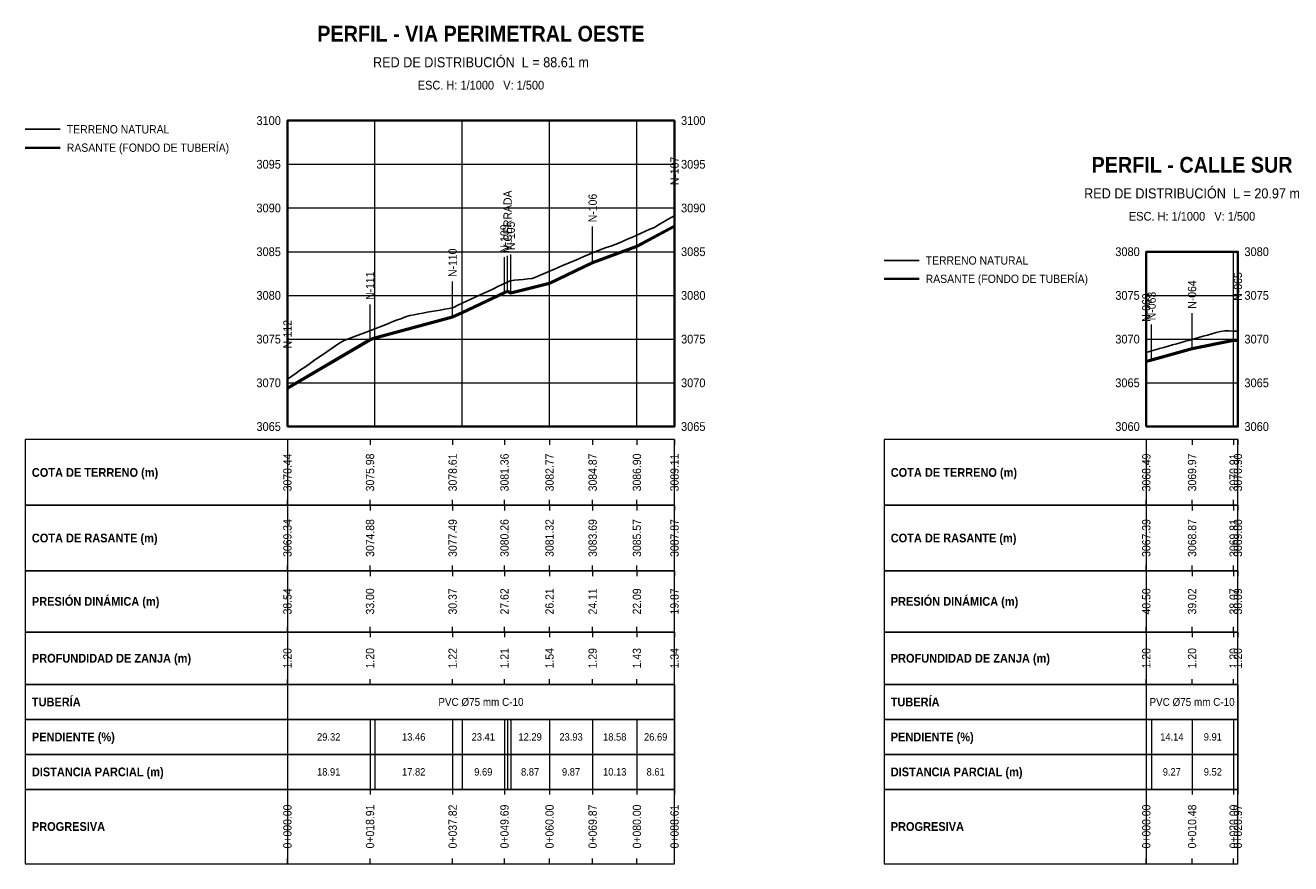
# Model space of a CAD drawing. Header units: metres. Extents: x 295850 to 310263, y 8095845 to 8104014.
# Tile 52 of 77: x 300078 to 300367, y 8098900 to 8099092. Entities that reach past the tile are written whole.
import ezdxf
from ezdxf.enums import TextEntityAlignment as Align

# ---------------------------------------------------------------- set-up
doc = ezdxf.new("R2010")
doc.units = ezdxf.units.M
for name, color, linetype, lineweight in [('PERF-BANDAS', 7, 'Continuous', 18), ('PERF-EST', 6, 'Continuous', 18), ('PERF-GRILLA', 252, 'Continuous', 9), ('PERF-MARCO', 7, 'Continuous', 35), ('PERF-RASANTE', 1, 'Continuous', 35), ('PERF-TERRENO', 32, 'Continuous', 25), ('PERF-TXT', 7, 'Continuous', 18)]:
    doc.layers.add(name, color=color, linetype=linetype, lineweight=lineweight)
doc.styles.add('ARIAL', font='arial.ttf')
doc.styles.add('ARIAL-B', font='arialbd.ttf')

# ---------------------------------------------------------------- blocks, each defined once
blk = doc.blocks.new('PERFIL_VIA_PERIMETRAL_OESTE')
at = {"layer": 'PERF-BANDAS'}
for p, q in [((300137.65, 8098997), (300137.65, 8098982)), ((300137.65, 8098997), (300137.65, 8098995.8)), ((300156.56, 8098997), (300156.56, 8098995.8)), ((300175.47, 8098997), (300175.47, 8098995.8)), ((300187.34, 8098997), (300187.34, 8098995.8)), ((300197.65, 8098997), (300197.65, 8098995.8)), ((300207.52, 8098997), (300207.52, 8098995.8)), ((300217.65, 8098997), (300217.65, 8098995.8)), ((300226.26, 8098997), (300226.26, 8098995.8)), ((300137.65, 8098982), (300137.65, 8098983.2)), ((300137.65, 8098982), (300137.65, 8098967)), ((300137.65, 8098982), (300137.65, 8098980.8)), ((300156.56, 8098982), (300156.56, 8098983.2)), ((300156.56, 8098982), (300156.56, 8098980.8)), ((300175.47, 8098982), (300175.47, 8098983.2)), ((300175.47, 8098982), (300175.47, 8098980.8)), ((300187.34, 8098982), (300187.34, 8098983.2)), ((300187.34, 8098982), (300187.34, 8098980.8)), ((300197.65, 8098982), (300197.65, 8098983.2)), ((300197.65, 8098982), (300197.65, 8098980.8)), ((300207.52, 8098982), (300207.52, 8098983.2)), ((300207.52, 8098982), (300207.52, 8098980.8)), ((300217.65, 8098982), (300217.65, 8098983.2)), ((300217.65, 8098982), (300217.65, 8098980.8)), ((300226.26, 8098982), (300226.26, 8098983.2)), ((300226.26, 8098982), (300226.26, 8098980.8)), ((300137.65, 8098967), (300137.65, 8098968.2)), ((300156.56, 8098967), (300156.56, 8098968.2)), ((300175.47, 8098967), (300175.47, 8098968.2)), ((300187.34, 8098967), (300187.34, 8098968.2)), ((300197.65, 8098967), (300197.65, 8098968.2)), ((300207.52, 8098967), (300207.52, 8098968.2)), ((300217.65, 8098967), (300217.65, 8098968.2)), ((300226.26, 8098967), (300226.26, 8098968.2)), ((300137.65, 8098967), (300137.65, 8098953)), ((300137.65, 8098967), (300137.65, 8098965.8)), ((300156.56, 8098967), (300156.56, 8098965.8)), ((300175.47, 8098967), (300175.47, 8098965.8)), ((300187.34, 8098967), (300187.34, 8098965.8)), ((300197.65, 8098967), (300197.65, 8098965.8)), ((300207.52, 8098967), (300207.52, 8098965.8)), ((300217.65, 8098967), (300217.65, 8098965.8)), ((300226.26, 8098967), (300226.26, 8098965.8)), ((300137.65, 8098953), (300137.65, 8098954.2)), ((300137.65, 8098953), (300137.65, 8098941)), ((300137.65, 8098953), (300137.65, 8098951.8)), ((300156.56, 8098953), (300156.56, 8098954.2)), ((300156.56, 8098953), (300156.56, 8098951.8)), ((300175.47, 8098953), (300175.47, 8098954.2)), ((300175.47, 8098953), (300175.47, 8098951.8)), ((300187.34, 8098953), (300187.34, 8098954.2)), ((300187.34, 8098953), (300187.34, 8098951.8)), ((300197.65, 8098953), (300197.65, 8098954.2)), ((300197.65, 8098953), (300197.65, 8098951.8)), ((300207.52, 8098953), (300207.52, 8098954.2)), ((300207.52, 8098953), (300207.52, 8098951.8)), ((300217.65, 8098953), (300217.65, 8098954.2)), ((300217.65, 8098953), (300217.65, 8098951.8)), ((300226.26, 8098953), (300226.26, 8098954.2)), ((300226.26, 8098953), (300226.26, 8098951.8)), ((300137.65, 8098941), (300137.65, 8098942.2)), ((300137.65, 8098941), (300137.65, 8098933)), ((300156.56, 8098941), (300156.56, 8098942.2)), ((300175.47, 8098941), (300175.47, 8098942.2)), ((300187.34, 8098941), (300187.34, 8098942.2)), ((300197.65, 8098941), (300197.65, 8098942.2)), ((300207.52, 8098941), (300207.52, 8098942.2)), ((300217.65, 8098941), (300217.65, 8098942.2)), ((300226.26, 8098941), (300226.26, 8098942.2)), ((300226.26, 8098941), (300226.26, 8098933)), ((300137.65, 8098933), (300137.65, 8098925)), ((300156.56, 8098933), (300156.56, 8098925)), ((300157.65, 8098933), (300157.65, 8098925)), ((300175.47, 8098933), (300175.47, 8098925)), ((300177.65, 8098933), (300177.65, 8098925)), ((300187.34, 8098933), (300187.34, 8098925)), ((300188.06, 8098933), (300188.06, 8098925)), ((300188.78, 8098933), (300188.78, 8098925)), ((300197.65, 8098933), (300197.65, 8098925)), ((300207.52, 8098933), (300207.52, 8098925)), ((300217.65, 8098933), (300217.65, 8098925)), ((300226.26, 8098933), (300226.26, 8098925)), ((300137.65, 8098925), (300137.65, 8098917)), ((300156.56, 8098925), (300156.56, 8098917)), ((300157.65, 8098925), (300157.65, 8098917)), ((300175.47, 8098925), (300175.47, 8098917)), ((300177.65, 8098925), (300177.65, 8098917)), ((300187.34, 8098925), (300187.34, 8098917)), ((300188.06, 8098925), (300188.06, 8098917)), ((300188.78, 8098925), (300188.78, 8098917)), ((300197.65, 8098925), (300197.65, 8098917)), ((300207.52, 8098925), (300207.52, 8098917)), ((300217.65, 8098925), (300217.65, 8098917)), ((300226.26, 8098925), (300226.26, 8098917)), ((300137.65, 8098917), (300137.65, 8098900)), ((300137.65, 8098917), (300137.65, 8098915.8)), ((300156.56, 8098917), (300156.56, 8098915.8)), ((300175.47, 8098917), (300175.47, 8098915.8)), ((300187.34, 8098917), (300187.34, 8098915.8)), ((300197.65, 8098917), (300197.65, 8098915.8)), ((300207.52, 8098917), (300207.52, 8098915.8)), ((300217.65, 8098917), (300217.65, 8098915.8)), ((300226.26, 8098917), (300226.26, 8098915.8)), ((300137.65, 8098900), (300137.65, 8098901.2)), ((300156.56, 8098900), (300156.56, 8098901.2)), ((300175.47, 8098900), (300175.47, 8098901.2)), ((300187.34, 8098900), (300187.34, 8098901.2)), ((300197.65, 8098900), (300197.65, 8098901.2)), ((300207.52, 8098900), (300207.52, 8098901.2)), ((300217.65, 8098900), (300217.65, 8098901.2)), ((300226.26, 8098900), (300226.26, 8098901.2))]:
    blk.add_line(p, q, dxfattribs=at)
for points in [[(300077.65, 8098982), (300226.26, 8098982), (300226.26, 8098997), (300077.65, 8098997)], [(300077.65, 8098967), (300226.26, 8098967), (300226.26, 8098982), (300077.65, 8098982)], [(300077.65, 8098953), (300226.26, 8098953), (300226.26, 8098967), (300077.65, 8098967)], [(300077.65, 8098941), (300226.26, 8098941), (300226.26, 8098953), (300077.65, 8098953)], [(300077.65, 8098933), (300226.26, 8098933), (300226.26, 8098941), (300077.65, 8098941)], [(300077.65, 8098925), (300226.26, 8098925), (300226.26, 8098933), (300077.65, 8098933)], [(300077.65, 8098917), (300226.26, 8098917), (300226.26, 8098925), (300077.65, 8098925)], [(300077.65, 8098900), (300226.26, 8098900), (300226.26, 8098917), (300077.65, 8098917)]]:
    blk.add_lwpolyline(points, close=True, dxfattribs=at)
at = {"layer": 'PERF-EST'}
for p, q in [((300226.26, 8099045.73), (300226.26, 8099054.22)), ((300207.52, 8099037.37), (300207.52, 8099045.74)), ((300187.34, 8099030.51), (300187.34, 8099038.73)), ((300188.06, 8099030.86), (300188.06, 8099039.06)), ((300188.06, 8099030.86), (300188.06, 8099039.06)), ((300188.77, 8099030.47), (300188.77, 8099039.36)), ((300175.47, 8099024.98), (300175.47, 8099033.22)), ((300156.56, 8099019.76), (300156.56, 8099027.96)), ((300137.65, 8099008.67), (300137.65, 8099016.87))]:
    blk.add_line(p, q, dxfattribs=at)
at = {"layer": 'PERF-GRILLA'}
for p, q in [((300137.65, 8099070), (300226.26, 8099070)), ((300137.65, 8099000), (300137.65, 8099070)), ((300157.65, 8099000), (300157.65, 8099070)), ((300177.65, 8099000), (300177.65, 8099070)), ((300197.65, 8099000), (300197.65, 8099070)), ((300217.65, 8099000), (300217.65, 8099070)), ((300137.65, 8099060), (300226.26, 8099060)), ((300137.65, 8099050), (300226.26, 8099050)), ((300137.65, 8099040), (300226.26, 8099040)), ((300137.65, 8099030), (300226.26, 8099030)), ((300137.65, 8099020), (300226.26, 8099020)), ((300137.65, 8099010), (300226.26, 8099010)), ((300137.65, 8099000), (300226.26, 8099000))]:
    blk.add_line(p, q, dxfattribs=at)
at = {"layer": 'PERF-MARCO'}
blk.add_lwpolyline([(300137.65, 8099000), (300226.26, 8099000), (300226.26, 8099070), (300137.65, 8099070)], close=True, dxfattribs=at)
at = {"layer": 'PERF-RASANTE'}
blk.add_line((300077.65, 8099063.8), (300085.65, 8099063.8), dxfattribs=at)
at = {"layer": 'PERF-RASANTE', "color": 5}
blk.add_lwpolyline([(300137.65, 8099008.87), (300156.56, 8099019.96), (300157.65, 8099020.38), (300175.47, 8099025.18), (300177.65, 8099026.17), (300187.34, 8099030.71), (300188.06, 8099031.06), (300188.78, 8099030.67), (300197.65, 8099032.85), (300207.52, 8099037.57), (300217.65, 8099041.34), (300226.26, 8099045.93)], dxfattribs=at)
at = {"layer": 'PERF-RASANTE'}
blk.add_lwpolyline([(300137.65, 8099008.67), (300156.56, 8099019.76), (300157.65, 8099020.18), (300175.47, 8099024.98), (300177.65, 8099025.97), (300187.34, 8099030.51), (300188.06, 8099030.86), (300188.78, 8099030.47), (300197.65, 8099032.65), (300207.52, 8099037.37), (300217.65, 8099041.14), (300226.26, 8099045.73)], dxfattribs=at)
at = {"layer": 'PERF-TERRENO'}
blk.add_line((300077.65, 8099068), (300085.65, 8099068), dxfattribs=at)
blk.add_lwpolyline([(300137.65, 8099010.87), (300138.65, 8099011.56), (300139.65, 8099012.25), (300140.65, 8099012.94), (300141.65, 8099013.62), (300142.65, 8099014.31), (300143.65, 8099015), (300144.65, 8099015.69), (300145.65, 8099016.37), (300146.65, 8099017.06), (300147.65, 8099017.75), (300148.65, 8099018.44), (300149.65, 8099019.12), (300150.65, 8099019.69), (300151.65, 8099020.07), (300152.65, 8099020.46), (300153.65, 8099020.84), (300154.65, 8099021.23), (300155.65, 8099021.61), (300156.65, 8099022), (300157.65, 8099022.38), (300158.65, 8099022.76), (300159.65, 8099023.15), (300160.65, 8099023.53), (300161.65, 8099023.92), (300162.65, 8099024.3), (300163.65, 8099024.68), (300164.65, 8099025.07), (300165.65, 8099025.41), (300166.65, 8099025.59), (300167.65, 8099025.77), (300168.65, 8099025.95), (300169.65, 8099026.13), (300170.65, 8099026.31), (300171.65, 8099026.49), (300172.65, 8099026.66), (300173.65, 8099026.84), (300174.65, 8099027.02), (300175.65, 8099027.26), (300176.65, 8099027.76), (300177.65, 8099028.23), (300178.65, 8099028.69), (300179.65, 8099029.15), (300180.65, 8099029.61), (300181.65, 8099030.08), (300182.65, 8099030.54), (300183.65, 8099031), (300184.65, 8099031.46), (300185.65, 8099031.93), (300186.65, 8099032.4), (300187.65, 8099032.87), (300188.65, 8099033.34), (300189.65, 8099033.48), (300190.65, 8099033.58), (300191.65, 8099033.67), (300192.65, 8099033.77), (300193.65, 8099033.87), (300194.65, 8099034.26), (300195.65, 8099034.68), (300196.65, 8099035.11), (300197.65, 8099035.54), (300198.65, 8099035.96), (300199.65, 8099036.39), (300200.65, 8099036.82), (300201.65, 8099037.24), (300202.65, 8099037.67), (300203.65, 8099038.1), (300204.65, 8099038.52), (300205.65, 8099038.95), (300206.65, 8099039.37), (300207.65, 8099039.8), (300208.65, 8099040.23), (300209.65, 8099040.58), (300210.65, 8099040.94), (300211.65, 8099041.29), (300212.65, 8099041.65), (300213.65, 8099042.02), (300214.65, 8099042.47), (300215.65, 8099042.91), (300216.65, 8099043.35), (300217.65, 8099043.79), (300218.65, 8099044.24), (300219.65, 8099044.68), (300220.65, 8099045.12), (300221.65, 8099045.57), (300222.65, 8099046.19), (300223.65, 8099046.78), (300224.65, 8099047.33), (300225.65, 8099047.88), (300226.26, 8099048.22)], dxfattribs=at)
at = {"layer": 'PERF-EST', "style": 'ARIAL', "width": 0.9}
for s, p in [('N-107', (300226.26, 8099055.22)), ('V.CERRADA', (300188.06, 8099040.06)), ('V.CERRADA', (300188.06, 8099040.06)), ('N-106', (300207.52, 8099046.74)), ('N-109', (300187.34, 8099039.73)), ('N-105', (300188.77, 8099040.36)), ('N-110', (300175.47, 8099034.22)), ('N-111', (300156.56, 8099028.96)), ('N-112', (300137.65, 8099017.87))]:
    blk.add_text(s, height=1.9, rotation=90, dxfattribs=at).set_placement(p, align=Align.MIDDLE_LEFT)
at = {"layer": 'PERF-TXT', "width": 0.9}
for s, height, style, p in [('PERFIL - VIA PERIMETRAL OESTE', 3.6, 'ARIAL-B', (300181.95, 8099087)), ('RED DE DISTRIBUCIÓN  L = 88.61 m', 2.3, 'ARIAL', (300181.95, 8099081.5)), ('ESC. H: 1/1000   V: 1/500', 2, 'ARIAL', (300181.95, 8099076.5))]:
    blk.add_text(s, height=height, dxfattribs=dict(at, style=style)).set_placement(p, align=Align.BOTTOM_CENTER)
for s, height, style, p in [('TERRENO NATURAL', 1.9, 'ARIAL', (300087.15, 8099068)), ('3100', 2, 'ARIAL', (300227.76, 8099070)), ('RASANTE (FONDO DE TUBERÍA)', 1.9, 'ARIAL', (300087.15, 8099063.8)), ('3095', 2, 'ARIAL', (300227.76, 8099060)), ('3090', 2, 'ARIAL', (300227.76, 8099050)), ('3085', 2, 'ARIAL', (300227.76, 8099040)), ('3080', 2, 'ARIAL', (300227.76, 8099030)), ('3075', 2, 'ARIAL', (300227.76, 8099020)), ('3070', 2, 'ARIAL', (300227.76, 8099010)), ('3065', 2, 'ARIAL', (300227.76, 8099000)), ('COTA DE TERRENO (m)', 2, 'ARIAL-B', (300079.15, 8098989.5)), ('COTA DE RASANTE (m)', 2, 'ARIAL-B', (300079.15, 8098974.5)), ('PRESIÓN DINÁMICA (m)', 2, 'ARIAL-B', (300079.15, 8098960)), ('PROFUNDIDAD DE ZANJA (m)', 2, 'ARIAL-B', (300079.15, 8098947)), ('TUBERÍA', 2, 'ARIAL-B', (300079.15, 8098937)), ('PENDIENTE (%)', 2, 'ARIAL-B', (300079.15, 8098929)), ('DISTANCIA PARCIAL (m)', 2, 'ARIAL-B', (300079.15, 8098921)), ('PROGRESIVA', 2, 'ARIAL-B', (300079.15, 8098908.5))]:
    blk.add_text(s, height=height, dxfattribs=dict(at, style=style)).set_placement(p, align=Align.MIDDLE_LEFT)
at = {"layer": 'PERF-TXT', "style": 'ARIAL', "width": 0.9}
for s, p in [('3100', (300136.15, 8099070)), ('3095', (300136.15, 8099060)), ('3090', (300136.15, 8099050)), ('3085', (300136.15, 8099040)), ('3080', (300136.15, 8099030)), ('3075', (300136.15, 8099020)), ('3070', (300136.15, 8099010)), ('3065', (300136.15, 8099000))]:
    blk.add_text(s, height=2, dxfattribs=at).set_placement(p, align=Align.MIDDLE_RIGHT)
for s, p in [('3070.44', (300137.65, 8098989.5)), ('3075.98', (300156.56, 8098989.5)), ('3078.61', (300175.47, 8098989.5)), ('3081.36', (300187.34, 8098989.5)), ('3082.77', (300197.65, 8098989.5)), ('3084.87', (300207.52, 8098989.5)), ('3086.90', (300217.65, 8098989.5)), ('3089.11', (300226.26, 8098989.5)), ('3069.34', (300137.65, 8098974.5)), ('3074.88', (300156.56, 8098974.5)), ('3077.49', (300175.47, 8098974.5)), ('3080.26', (300187.34, 8098974.5)), ('3081.32', (300197.65, 8098974.5)), ('3083.69', (300207.52, 8098974.5)), ('3085.57', (300217.65, 8098974.5)), ('3087.87', (300226.26, 8098974.5)), ('38.54', (300137.65, 8098960)), ('33.00', (300156.56, 8098960)), ('30.37', (300175.47, 8098960)), ('27.62', (300187.34, 8098960)), ('26.21', (300197.65, 8098960)), ('24.11', (300207.52, 8098960)), ('22.09', (300217.65, 8098960)), ('19.87', (300226.26, 8098960)), ('1.20', (300137.65, 8098947)), ('1.20', (300156.56, 8098947)), ('1.22', (300175.47, 8098947)), ('1.21', (300187.34, 8098947)), ('1.54', (300197.65, 8098947)), ('1.29', (300207.52, 8098947)), ('1.43', (300217.65, 8098947)), ('1.34', (300226.26, 8098947)), ('0+000.00', (300137.65, 8098908.5)), ('0+018.91', (300156.56, 8098908.5)), ('0+037.82', (300175.47, 8098908.5)), ('0+049.69', (300187.34, 8098908.5)), ('0+060.00', (300197.65, 8098908.5)), ('0+069.87', (300207.52, 8098908.5)), ('0+080.00', (300217.65, 8098908.5)), ('0+088.61', (300226.26, 8098908.5))]:
    blk.add_text(s, height=1.9, rotation=90, dxfattribs=at).set_placement(p, align=Align.MIDDLE_CENTER)
for s, height, p in [('PVC Ø75 mm C-10', 1.8, (300181.95, 8098937)), ('29.32', 1.7, (300147.1, 8098929)), ('13.46', 1.7, (300166.56, 8098929)), ('23.41', 1.7, (300182.49, 8098929)), ('12.29', 1.7, (300193.21, 8098929)), ('23.93', 1.7, (300202.58, 8098929)), ('18.58', 1.7, (300212.58, 8098929)), ('26.69', 1.7, (300221.95, 8098929)), ('18.91', 1.7, (300147.1, 8098921)), ('17.82', 1.7, (300166.56, 8098921)), ('9.69', 1.7, (300182.49, 8098921)), ('8.87', 1.7, (300193.21, 8098921)), ('9.87', 1.7, (300202.58, 8098921)), ('10.13', 1.7, (300212.58, 8098921)), ('8.61', 1.7, (300221.95, 8098921))]:
    blk.add_text(s, height=height, dxfattribs=at).set_placement(p, align=Align.MIDDLE_CENTER)
blk = doc.blocks.new('PERFIL_CALLE_SUR')
at = {"layer": 'PERF-BANDAS'}
for p, q in [((300334.26, 8098997), (300334.26, 8098982)), ((300334.26, 8098997), (300334.26, 8098995.8)), ((300344.74, 8098997), (300344.74, 8098995.8)), ((300354.26, 8098997), (300354.26, 8098995.8)), ((300355.23, 8098997), (300355.23, 8098995.8)), ((300334.26, 8098982), (300334.26, 8098983.2)), ((300334.26, 8098982), (300334.26, 8098967)), ((300334.26, 8098982), (300334.26, 8098980.8)), ((300344.74, 8098982), (300344.74, 8098983.2)), ((300344.74, 8098982), (300344.74, 8098980.8)), ((300354.26, 8098982), (300354.26, 8098983.2)), ((300354.26, 8098982), (300354.26, 8098980.8)), ((300355.23, 8098982), (300355.23, 8098983.2)), ((300355.23, 8098982), (300355.23, 8098980.8)), ((300334.26, 8098967), (300334.26, 8098968.2)), ((300344.74, 8098967), (300344.74, 8098968.2)), ((300354.26, 8098967), (300354.26, 8098968.2)), ((300355.23, 8098967), (300355.23, 8098968.2)), ((300334.26, 8098967), (300334.26, 8098953)), ((300334.26, 8098967), (300334.26, 8098965.8)), ((300344.74, 8098967), (300344.74, 8098965.8)), ((300354.26, 8098967), (300354.26, 8098965.8)), ((300355.23, 8098967), (300355.23, 8098965.8)), ((300334.26, 8098953), (300334.26, 8098954.2)), ((300334.26, 8098953), (300334.26, 8098941)), ((300334.26, 8098953), (300334.26, 8098951.8)), ((300344.74, 8098953), (300344.74, 8098954.2)), ((300344.74, 8098953), (300344.74, 8098951.8)), ((300354.26, 8098953), (300354.26, 8098954.2)), ((300354.26, 8098953), (300354.26, 8098951.8)), ((300355.23, 8098953), (300355.23, 8098954.2)), ((300355.23, 8098953), (300355.23, 8098951.8)), ((300334.26, 8098941), (300334.26, 8098942.2)), ((300334.26, 8098941), (300334.26, 8098933)), ((300344.74, 8098941), (300344.74, 8098942.2)), ((300354.26, 8098941), (300354.26, 8098942.2)), ((300355.23, 8098941), (300355.23, 8098942.2)), ((300355.23, 8098941), (300355.23, 8098933)), ((300334.26, 8098933), (300334.26, 8098925)), ((300335.47, 8098933), (300335.47, 8098925)), ((300344.74, 8098933), (300344.74, 8098925)), ((300354.26, 8098933), (300354.26, 8098925)), ((300355.23, 8098933), (300355.23, 8098925)), ((300334.26, 8098925), (300334.26, 8098917)), ((300335.47, 8098925), (300335.47, 8098917)), ((300344.74, 8098925), (300344.74, 8098917)), ((300354.26, 8098925), (300354.26, 8098917)), ((300355.23, 8098925), (300355.23, 8098917)), ((300334.26, 8098917), (300334.26, 8098900)), ((300334.26, 8098917), (300334.26, 8098915.8)), ((300344.74, 8098917), (300344.74, 8098915.8)), ((300354.26, 8098917), (300354.26, 8098915.8)), ((300355.23, 8098917), (300355.23, 8098915.8)), ((300334.26, 8098900), (300334.26, 8098901.2)), ((300344.74, 8098900), (300344.74, 8098901.2)), ((300354.26, 8098900), (300354.26, 8098901.2)), ((300355.23, 8098900), (300355.23, 8098901.2))]:
    blk.add_line(p, q, dxfattribs=at)
for points in [[(300274.26, 8098982), (300355.23, 8098982), (300355.23, 8098997), (300274.26, 8098997)], [(300274.26, 8098967), (300355.23, 8098967), (300355.23, 8098982), (300274.26, 8098982)], [(300274.26, 8098953), (300355.23, 8098953), (300355.23, 8098967), (300274.26, 8098967)], [(300274.26, 8098941), (300355.23, 8098941), (300355.23, 8098953), (300274.26, 8098953)], [(300274.26, 8098933), (300355.23, 8098933), (300355.23, 8098941), (300274.26, 8098941)], [(300274.26, 8098925), (300355.23, 8098925), (300355.23, 8098933), (300274.26, 8098933)], [(300274.26, 8098917), (300355.23, 8098917), (300355.23, 8098925), (300274.26, 8098925)], [(300274.26, 8098900), (300355.23, 8098900), (300355.23, 8098917), (300274.26, 8098917)]]:
    blk.add_lwpolyline(points, close=True, dxfattribs=at)
at = {"layer": 'PERF-EST'}
for p, q in [((300344.74, 8099017.74), (300344.74, 8099025.94)), ((300355.23, 8099019.59), (300355.23, 8099027.79)), ((300334.26, 8099014.77), (300334.26, 8099022.97)), ((300335.47, 8099015.12), (300335.47, 8099023.32))]:
    blk.add_line(p, q, dxfattribs=at)
at = {"layer": 'PERF-GRILLA'}
for p, q in [((300334.26, 8099040), (300355.23, 8099040)), ((300334.26, 8099000), (300334.26, 8099040)), ((300354.26, 8099000), (300354.26, 8099040)), ((300334.26, 8099030), (300355.23, 8099030)), ((300334.26, 8099020), (300355.23, 8099020)), ((300334.26, 8099010), (300355.23, 8099010)), ((300334.26, 8099000), (300355.23, 8099000))]:
    blk.add_line(p, q, dxfattribs=at)
at = {"layer": 'PERF-MARCO'}
blk.add_lwpolyline([(300334.26, 8099000), (300355.23, 8099000), (300355.23, 8099040), (300334.26, 8099040)], close=True, dxfattribs=at)
at = {"layer": 'PERF-RASANTE'}
blk.add_line((300274.26, 8099033.8), (300282.26, 8099033.8), dxfattribs=at)
at = {"layer": 'PERF-RASANTE', "color": 5}
blk.add_lwpolyline([(300334.26, 8099014.97), (300335.47, 8099015.32), (300344.74, 8099017.94), (300354.26, 8099019.82), (300355.23, 8099019.79)], dxfattribs=at)
at = {"layer": 'PERF-RASANTE'}
blk.add_lwpolyline([(300334.26, 8099014.77), (300335.47, 8099015.12), (300344.74, 8099017.74), (300354.26, 8099019.62), (300355.23, 8099019.59)], dxfattribs=at)
at = {"layer": 'PERF-TERRENO'}
blk.add_line((300274.26, 8099038), (300282.26, 8099038), dxfattribs=at)
blk.add_lwpolyline([(300334.26, 8099016.97), (300335.26, 8099017.26), (300336.26, 8099017.54), (300337.26, 8099017.82), (300338.26, 8099018.1), (300339.26, 8099018.39), (300340.26, 8099018.67), (300341.26, 8099018.95), (300342.26, 8099019.24), (300343.26, 8099019.52), (300344.26, 8099019.8), (300345.26, 8099020.08), (300346.26, 8099020.37), (300347.26, 8099020.65), (300348.26, 8099020.93), (300349.26, 8099021.21), (300350.26, 8099021.5), (300351.26, 8099021.78), (300352.26, 8099021.89), (300353.26, 8099021.86), (300354.26, 8099021.82), (300355.23, 8099021.79)], dxfattribs=at)
at = {"layer": 'PERF-EST', "style": 'ARIAL', "width": 0.9}
for s, p in [('N-065', (300355.23, 8099028.79)), ('N-064', (300344.74, 8099026.94)), ('N-069', (300334.26, 8099023.97)), ('N-063', (300335.47, 8099024.32))]:
    blk.add_text(s, height=1.9, rotation=90, dxfattribs=at).set_placement(p, align=Align.MIDDLE_LEFT)
at = {"layer": 'PERF-TXT', "width": 0.9}
for s, height, style, p in [('PERFIL - CALLE SUR', 3.6, 'ARIAL-B', (300344.74, 8099057)), ('RED DE DISTRIBUCIÓN  L = 20.97 m', 2.3, 'ARIAL', (300344.74, 8099051.5)), ('ESC. H: 1/1000   V: 1/500', 2, 'ARIAL', (300344.74, 8099046.5))]:
    blk.add_text(s, height=height, dxfattribs=dict(at, style=style)).set_placement(p, align=Align.BOTTOM_CENTER)
at = {"layer": 'PERF-TXT', "style": 'ARIAL', "width": 0.9}
for s, p in [('3080', (300332.76, 8099040)), ('3075', (300332.76, 8099030)), ('3070', (300332.76, 8099020)), ('3065', (300332.76, 8099010)), ('3060', (300332.76, 8099000))]:
    blk.add_text(s, height=2, dxfattribs=at).set_placement(p, align=Align.MIDDLE_RIGHT)
at = {"layer": 'PERF-TXT', "width": 0.9}
for s, height, style, p in [('3080', 2, 'ARIAL', (300356.73, 8099040)), ('TERRENO NATURAL', 1.9, 'ARIAL', (300283.76, 8099038)), ('RASANTE (FONDO DE TUBERÍA)', 1.9, 'ARIAL', (300283.76, 8099033.8)), ('3075', 2, 'ARIAL', (300356.73, 8099030)), ('3070', 2, 'ARIAL', (300356.73, 8099020)), ('3065', 2, 'ARIAL', (300356.73, 8099010)), ('3060', 2, 'ARIAL', (300356.73, 8099000)), ('COTA DE TERRENO (m)', 2, 'ARIAL-B', (300275.76, 8098989.5)), ('COTA DE RASANTE (m)', 2, 'ARIAL-B', (300275.76, 8098974.5)), ('PRESIÓN DINÁMICA (m)', 2, 'ARIAL-B', (300275.76, 8098960)), ('PROFUNDIDAD DE ZANJA (m)', 2, 'ARIAL-B', (300275.76, 8098947)), ('TUBERÍA', 2, 'ARIAL-B', (300275.76, 8098937)), ('PENDIENTE (%)', 2, 'ARIAL-B', (300275.76, 8098929)), ('DISTANCIA PARCIAL (m)', 2, 'ARIAL-B', (300275.76, 8098921)), ('PROGRESIVA', 2, 'ARIAL-B', (300275.76, 8098908.5))]:
    blk.add_text(s, height=height, dxfattribs=dict(at, style=style)).set_placement(p, align=Align.MIDDLE_LEFT)
at = {"layer": 'PERF-TXT', "style": 'ARIAL', "width": 0.9}
for s, p in [('3068.49', (300334.26, 8098989.5)), ('3069.97', (300344.74, 8098989.5)), ('3070.91', (300354.26, 8098989.5)), ('3070.90', (300355.23, 8098989.5)), ('3067.39', (300334.26, 8098974.5)), ('3068.87', (300344.74, 8098974.5)), ('3069.81', (300354.26, 8098974.5)), ('3069.80', (300355.23, 8098974.5)), ('40.50', (300334.26, 8098960)), ('39.02', (300344.74, 8098960)), ('38.07', (300354.26, 8098960)), ('38.09', (300355.23, 8098960)), ('1.20', (300334.26, 8098947)), ('1.20', (300344.74, 8098947)), ('1.20', (300354.26, 8098947)), ('1.20', (300355.23, 8098947)), ('0+000.00', (300334.26, 8098908.5)), ('0+010.48', (300344.74, 8098908.5)), ('0+020.00', (300354.26, 8098908.5)), ('0+020.97', (300355.23, 8098908.5))]:
    blk.add_text(s, height=1.9, rotation=90, dxfattribs=at).set_placement(p, align=Align.MIDDLE_CENTER)
for s, height, p in [('PVC Ø75 mm C-10', 1.8, (300344.74, 8098937)), ('14.14', 1.7, (300340.11, 8098929)), ('9.91', 1.7, (300349.5, 8098929)), ('9.27', 1.7, (300340.11, 8098921)), ('9.52', 1.7, (300349.5, 8098921))]:
    blk.add_text(s, height=height, dxfattribs=at).set_placement(p, align=Align.MIDDLE_CENTER)

msp = doc.modelspace()

# ---------------------------------------------------------------- block references
at = {"layer": 'PERF-MARCO'}
for name in ['PERFIL_VIA_PERIMETRAL_OESTE', 'PERFIL_CALLE_SUR']:
    msp.add_blockref(name, (0, 0), dxfattribs=at)

doc.saveas('drawing.dxf')
